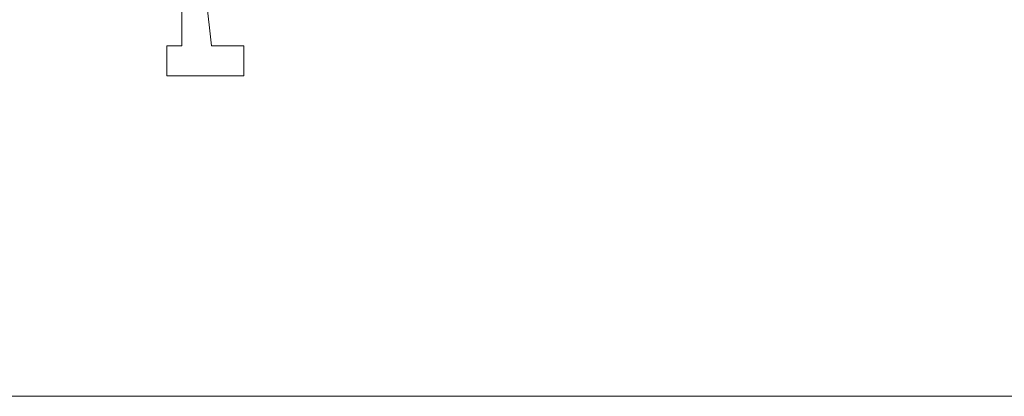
# Model space of a CAD drawing. Header units: feet. Extents: x -7746059455 to -3872629402, y -13315170765 to -6657188523.
# Tile 36 of 52: x -3872691013 to -3872682431, y -6657576521 to -6657573241. Entities that reach past the tile are written whole.
import ezdxf

# ---------------------------------------------------------------- set-up
doc = ezdxf.new("R2010")
doc.units = ezdxf.units.FT
doc.header["$MEASUREMENT"] = 0
doc.layers.add('TEX', color=6, linetype='Continuous')

msp = doc.modelspace()

# ---------------------------------------------------------------- linework, layer by layer
at = {"layer": 'TEX', "color": 7, "lineweight": 9, "ltscale": 20}
for p, q in [((-3872689599.567169, -6657572692.308679), (-3872689599.567169, -6657573469.263246)), ((-3872689426.910598, -6657572692.308679), (-3872689340.582313, -6657573469.263246)), ((-3872689599.567169, -6657573469.263246), (-3872689729.059595, -6657573469.263246)), ((-3872689729.059595, -6657573469.263246), (-3872689729.059595, -6657573728.248099)), ((-3872689340.582313, -6657573469.263246), (-3872689060.015388, -6657573469.263246)), ((-3872689060.015388, -6657573469.263246), (-3872689060.015388, -6657573728.248099)), ((-3872689729.059595, -6657573728.248099), (-3872689060.015388, -6657573728.248099))]:
    msp.add_line(p, q, dxfattribs=at)
msp.add_lwpolyline([(-3872697696.905229, -6657530316.447471), (-3872632146.905229, -6657530316.447471), (-3872632146.905229, -6657576521.138968), (-3872697696.905229, -6657576521.138968)], close=True, dxfattribs=at)

doc.saveas('drawing.dxf')
